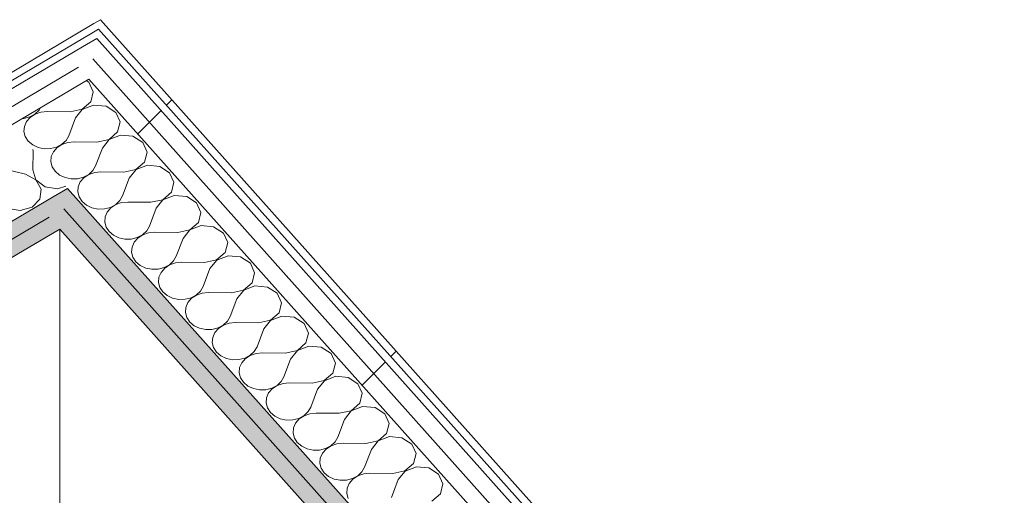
# Model space of a CAD drawing. Header units: millimetres. Extents: x -36631 to 27388, y -24993 to 6945.
# Tile 212 of 256: x 7141 to 7901, y -9962 to -9594. Entities that reach past the tile are written whole.
import ezdxf

# ---------------------------------------------------------------- set-up
doc = ezdxf.new("R2010")
doc.units = ezdxf.units.MM
doc.header["$MEASUREMENT"] = 0
doc.linetypes.add('Wipeout_Contour', pattern=[1000, 0, -1000])
doc.layers.add('Nuevo_08_E_Envans secs', color=7, linetype='Continuous')
doc.layers.add('Nuevo_08_E_Envans secs_Pluma_Nº__1', color=7, linetype='Continuous', lineweight=5)
doc.layers.add('Nuevo_08_E_Envans secs_Pluma_Nº__47', color=7, linetype='Continuous', lineweight=20)
for name, color, linetype, lineweight, true_color in [('Nuevo_08_E_Envans secs_Pluma_Nº__102', 7, 'Continuous', 5, 0xcccccc), ('Nuevo_08_E_Envans secs_Pluma_Nº__171', 171, 'Continuous', 13, 0xaaaaff), ('Nuevo_08_E_Envans secs_Pluma_Nº__177', 7, 'Continuous', 15, 0xf7e046), ('Nuevo_08_E_Envans secs_Pluma_Nº__79', 7, 'Continuous', 5, 0xaaffd5)]:
    doc.layers.add(name, color=color, linetype=linetype, lineweight=lineweight, true_color=true_color)
pattern_1 = [(45, (0, 0), (-183.8478, 183.8478), [195, -65]), (45, (7e-14, 183.85), (-183.8478, 183.8478), [195, -65])]

# ---------------------------------------------------------------- blocks, each defined once
blk = doc.blocks.new('*X150')
at = {"layer": 'Nuevo_08_E_Envans secs_Pluma_Nº__102', "color": 254, "linetype": 'Continuous', "lineweight": 5, "true_color": 0xcccccc}
for p, q in [((7194.09, -9642.38), (7192.04, -9641.07)), ((7197.42, -9649.77), (7194.09, -9642.38)), ((7195.48, -9657.48), (7197.42, -9649.77)), ((7188.85, -9663.2), (7195.48, -9657.48)), ((7197.67, -9659.94), (7188.93, -9663.3)), ((7207.28, -9660.82), (7197.67, -9659.94)), ((7214.88, -9665.68), (7207.28, -9660.82)), ((7143.66, -9670.32), (7148.32, -9669.14)), ((7148.32, -9669.14), (7152.4, -9666.96)), ((7152.48, -9667.05), (7148.68, -9669.54)), ((7152.4, -9666.96), (7155.6, -9663.96)), ((7156.98, -9665.51), (7152.48, -9667.05)), ((7155.6, -9663.96), (7156.74, -9661.97)), ((7161.82, -9665.02), (7156.98, -9665.51)), ((7179.51, -9665.24), (7161.82, -9665.02)), ((7179.51, -9665.24), (7188.85, -9663.2)), ((7188.93, -9663.3), (7183.66, -9669.9)), ((7218.2, -9673.06), (7214.88, -9665.68)), ((7142.6, -9670.34), (7143.66, -9670.32)), ((7144.22, -9676.53), (7143.91, -9680.49)), ((7145.85, -9672.78), (7144.22, -9676.53)), ((7148.68, -9669.54), (7145.85, -9672.78)), ((7183.66, -9669.9), (7178.45, -9683.66)), ((7216.26, -9680.77), (7218.2, -9673.06)), ((7143.91, -9680.49), (7144.94, -9684.37)), ((7144.94, -9684.37), (7147.24, -9687.88)), ((7176.38, -9687.25), (7178.45, -9683.66)), ((7209.63, -9686.5), (7216.26, -9680.77)), ((7218.46, -9683.23), (7209.71, -9686.59)), ((7228.06, -9684.11), (7218.46, -9683.23)), ((7235.66, -9688.97), (7228.06, -9684.11)), ((7147.24, -9687.88), (7150.62, -9690.74)), ((7150.62, -9690.74), (7154.84, -9692.74)), ((7169.1, -9692.43), (7173.19, -9690.26)), ((7173.27, -9690.35), (7169.46, -9692.84)), ((7173.19, -9690.26), (7176.38, -9687.25)), ((7177.76, -9688.8), (7173.27, -9690.35)), ((7182.61, -9688.31), (7177.76, -9688.8)), ((7200.29, -9688.53), (7182.61, -9688.31)), ((7200.29, -9688.53), (7209.63, -9686.5)), ((7209.71, -9686.59), (7204.45, -9693.19)), ((7238.99, -9696.36), (7235.66, -9688.97)), ((7154.84, -9692.74), (7159.57, -9693.72)), ((7159.57, -9693.72), (7164.45, -9693.62)), ((7164.45, -9693.62), (7169.1, -9692.43)), ((7165.01, -9699.82), (7164.7, -9703.78)), ((7166.64, -9696.08), (7165.01, -9699.82)), ((7169.46, -9692.84), (7166.64, -9696.08)), ((7204.45, -9693.19), (7199.24, -9706.95)), ((7237.05, -9704.07), (7238.99, -9696.36)), ((7164.7, -9703.78), (7165.73, -9707.67)), ((7197.17, -9710.55), (7199.24, -9706.95)), ((7230.42, -9709.79), (7237.05, -9704.07)), ((7239.24, -9706.53), (7230.5, -9709.89)), ((7248.85, -9707.41), (7239.24, -9706.53)), ((7256.45, -9712.27), (7248.85, -9707.41)), ((7165.73, -9707.67), (7168.02, -9711.17)), ((7168.02, -9711.17), (7171.41, -9714.03)), ((7171.41, -9714.03), (7175.63, -9716.03)), ((7189.89, -9715.73), (7193.97, -9713.55)), ((7194.06, -9713.64), (7190.25, -9716.13)), ((7193.97, -9713.55), (7197.17, -9710.55)), ((7198.55, -9712.1), (7194.06, -9713.64)), ((7203.39, -9711.61), (7198.55, -9712.1)), ((7221.08, -9711.83), (7203.39, -9711.61)), ((7221.08, -9711.83), (7230.42, -9709.79)), ((7230.5, -9709.89), (7225.24, -9716.49)), ((7259.77, -9719.65), (7256.45, -9712.27)), ((7175.63, -9716.03), (7180.35, -9717.02)), ((7180.35, -9717.02), (7185.23, -9716.91)), ((7185.23, -9716.91), (7189.89, -9715.73)), ((7187.43, -9719.37), (7185.79, -9723.12)), ((7190.25, -9716.13), (7187.43, -9719.37)), ((7225.24, -9716.49), (7220.02, -9730.25)), ((7257.83, -9727.36), (7259.77, -9719.65)), ((7185.79, -9723.12), (7185.48, -9727.08)), ((7185.48, -9727.08), (7186.51, -9730.96)), ((7217.95, -9733.84), (7220.02, -9730.25)), ((7251.2, -9733.09), (7257.83, -9727.36)), ((7260.03, -9729.82), (7251.29, -9733.18)), ((7269.63, -9730.7), (7260.03, -9729.82)), ((7186.51, -9730.96), (7188.81, -9734.47)), ((7188.81, -9734.47), (7192.19, -9737.33)), ((7192.19, -9737.33), (7196.41, -9739.33)), ((7210.67, -9739.02), (7214.76, -9736.85)), ((7214.84, -9736.94), (7211.04, -9739.43)), ((7214.76, -9736.85), (7217.95, -9733.84)), ((7219.34, -9735.39), (7214.84, -9736.94)), ((7224.18, -9734.91), (7219.34, -9735.39)), ((7241.86, -9735.12), (7224.18, -9734.91)), ((7241.86, -9735.12), (7251.2, -9733.09)), ((7251.29, -9733.18), (7246.02, -9739.78)), ((7277.23, -9735.56), (7269.63, -9730.7)), ((7280.56, -9742.95), (7277.23, -9735.56)), ((7196.41, -9739.33), (7201.14, -9740.31)), ((7201.14, -9740.31), (7206.02, -9740.21)), ((7206.02, -9740.21), (7210.67, -9739.02)), ((7208.21, -9742.67), (7206.58, -9746.41)), ((7211.04, -9739.43), (7208.21, -9742.67)), ((7246.02, -9739.78), (7240.81, -9753.54)), ((7278.62, -9750.66), (7280.56, -9742.95)), ((7206.58, -9746.41), (7206.27, -9750.38)), ((7206.27, -9750.38), (7207.3, -9754.26)), ((7271.99, -9756.38), (7278.62, -9750.66)), ((7280.81, -9753.12), (7272.07, -9756.48)), ((7290.42, -9754), (7280.81, -9753.12)), ((7207.3, -9754.26), (7209.6, -9757.76)), ((7209.6, -9757.76), (7212.98, -9760.62)), ((7212.98, -9760.62), (7217.2, -9762.62)), ((7231.46, -9762.32), (7235.54, -9760.14)), ((7235.63, -9760.24), (7231.82, -9762.72)), ((7235.54, -9760.14), (7238.74, -9757.14)), ((7240.12, -9758.69), (7235.63, -9760.24)), ((7238.74, -9757.14), (7240.81, -9753.54)), ((7244.96, -9758.2), (7240.12, -9758.69)), ((7262.65, -9758.42), (7244.96, -9758.2)), ((7262.65, -9758.42), (7271.99, -9756.38)), ((7272.07, -9756.48), (7266.81, -9763.08)), ((7298.02, -9758.86), (7290.42, -9754)), ((7301.35, -9766.24), (7298.02, -9758.86)), ((7217.2, -9762.62), (7221.92, -9763.61)), ((7221.92, -9763.61), (7226.8, -9763.5)), ((7226.8, -9763.5), (7231.46, -9762.32)), ((7229, -9765.96), (7227.37, -9769.71)), ((7231.82, -9762.72), (7229, -9765.96)), ((7266.81, -9763.08), (7261.59, -9776.84)), ((7299.4, -9773.95), (7301.35, -9766.24)), ((7227.37, -9769.71), (7227.05, -9773.67)), ((7227.05, -9773.67), (7228.09, -9777.55)), ((7292.77, -9779.68), (7299.4, -9773.95)), ((7228.09, -9777.55), (7230.38, -9781.06)), ((7230.38, -9781.06), (7233.77, -9783.92)), ((7252.25, -9785.61), (7256.33, -9783.44)), ((7256.41, -9783.53), (7252.61, -9786.02)), ((7256.33, -9783.44), (7259.53, -9780.44)), ((7260.91, -9781.98), (7256.41, -9783.53)), ((7259.53, -9780.44), (7261.59, -9776.84)), ((7265.75, -9781.5), (7260.91, -9781.98)), ((7283.44, -9781.71), (7265.75, -9781.5)), ((7283.44, -9781.71), (7292.77, -9779.68)), ((7292.86, -9779.77), (7287.59, -9786.37)), ((7301.6, -9776.41), (7292.86, -9779.77)), ((7311.2, -9777.29), (7301.6, -9776.41)), ((7318.8, -9782.15), (7311.2, -9777.29)), ((7322.13, -9789.54), (7318.8, -9782.15)), ((7233.77, -9783.92), (7237.98, -9785.92)), ((7237.98, -9785.92), (7242.71, -9786.9)), ((7242.71, -9786.9), (7247.59, -9786.8)), ((7247.59, -9786.8), (7252.25, -9785.61)), ((7249.78, -9789.26), (7248.15, -9793)), ((7252.61, -9786.02), (7249.78, -9789.26)), ((7287.59, -9786.37), (7282.38, -9800.13)), ((7320.19, -9797.25), (7322.13, -9789.54)), ((7248.15, -9793), (7247.84, -9796.97)), ((7247.84, -9796.97), (7248.87, -9800.85)), ((7313.56, -9802.98), (7320.19, -9797.25)), ((7248.87, -9800.85), (7251.17, -9804.35)), ((7251.17, -9804.35), (7254.55, -9807.21)), ((7277.11, -9806.73), (7280.31, -9803.73)), ((7281.69, -9805.28), (7277.2, -9806.83)), ((7280.31, -9803.73), (7282.38, -9800.13)), ((7286.54, -9804.79), (7281.69, -9805.28)), ((7304.22, -9805.01), (7286.54, -9804.79)), ((7304.22, -9805.01), (7313.56, -9802.98)), ((7313.64, -9803.07), (7308.38, -9809.67)), ((7322.38, -9799.71), (7313.64, -9803.07)), ((7331.99, -9800.59), (7322.38, -9799.71)), ((7339.59, -9805.45), (7331.99, -9800.59)), ((7342.92, -9812.84), (7339.59, -9805.45)), ((7254.55, -9807.21), (7258.77, -9809.21)), ((7258.77, -9809.21), (7263.49, -9810.2)), ((7263.49, -9810.2), (7268.37, -9810.09)), ((7268.37, -9810.09), (7273.03, -9808.91)), ((7270.57, -9812.55), (7268.94, -9816.3)), ((7273.39, -9809.31), (7270.57, -9812.55)), ((7273.03, -9808.91), (7277.11, -9806.73)), ((7277.2, -9806.83), (7273.39, -9809.31)), ((7308.38, -9809.67), (7303.16, -9823.43)), ((7340.97, -9820.54), (7342.92, -9812.84)), ((7268.94, -9816.3), (7268.63, -9820.26)), ((7268.63, -9820.26), (7269.66, -9824.14)), ((7334.34, -9826.27), (7340.97, -9820.54)), ((7269.66, -9824.14), (7271.95, -9827.65)), ((7271.95, -9827.65), (7275.34, -9830.51)), ((7297.9, -9830.03), (7301.1, -9827.03)), ((7302.48, -9828.57), (7297.98, -9830.12)), ((7301.1, -9827.03), (7303.16, -9823.43)), ((7307.32, -9828.09), (7302.48, -9828.57)), ((7325.01, -9828.31), (7307.32, -9828.09)), ((7325.01, -9828.31), (7334.34, -9826.27)), ((7334.43, -9826.36), (7329.16, -9832.96)), ((7343.17, -9823), (7334.43, -9826.36)), ((7352.77, -9823.88), (7343.17, -9823)), ((7360.38, -9828.74), (7352.77, -9823.88)), ((7363.7, -9836.13), (7360.38, -9828.74)), ((7275.34, -9830.51), (7279.55, -9832.51)), ((7279.55, -9832.51), (7284.28, -9833.49)), ((7284.28, -9833.49), (7289.16, -9833.39)), ((7289.16, -9833.39), (7293.82, -9832.2)), ((7291.35, -9835.85), (7289.72, -9839.59)), ((7294.18, -9832.61), (7291.35, -9835.85)), ((7293.82, -9832.2), (7297.9, -9830.03)), ((7297.98, -9830.12), (7294.18, -9832.61)), ((7329.16, -9832.96), (7323.95, -9846.72)), ((7361.76, -9843.84), (7363.7, -9836.13)), ((7289.72, -9839.59), (7289.41, -9843.56)), ((7289.41, -9843.56), (7290.44, -9847.44)), ((7355.13, -9849.57), (7361.76, -9843.84)), ((7290.44, -9847.44), (7292.74, -9850.94)), ((7292.74, -9850.94), (7296.12, -9853.8)), ((7318.68, -9853.32), (7321.88, -9850.32)), ((7323.26, -9851.87), (7318.77, -9853.42)), ((7321.88, -9850.32), (7323.95, -9846.72)), ((7328.11, -9851.38), (7323.26, -9851.87)), ((7345.79, -9851.6), (7328.11, -9851.38)), ((7345.79, -9851.6), (7355.13, -9849.57)), ((7355.21, -9849.66), (7349.95, -9856.26)), ((7363.95, -9846.3), (7355.21, -9849.66)), ((7373.56, -9847.18), (7363.95, -9846.3)), ((7381.16, -9852.04), (7373.56, -9847.18)), ((7296.12, -9853.8), (7300.34, -9855.8)), ((7300.34, -9855.8), (7305.07, -9856.79)), ((7305.07, -9856.79), (7309.94, -9856.68)), ((7309.94, -9856.68), (7314.6, -9855.5)), ((7312.14, -9859.14), (7310.51, -9862.89)), ((7314.96, -9855.9), (7312.14, -9859.14)), ((7314.6, -9855.5), (7318.68, -9853.32)), ((7318.77, -9853.42), (7314.96, -9855.9)), ((7349.95, -9856.26), (7344.74, -9870.02)), ((7384.49, -9859.43), (7381.16, -9852.04)), ((7382.55, -9867.13), (7384.49, -9859.43)), ((7310.51, -9862.89), (7310.2, -9866.85)), ((7310.2, -9866.85), (7311.23, -9870.73)), ((7375.92, -9872.86), (7382.55, -9867.13)), ((7311.23, -9870.73), (7313.52, -9874.24)), ((7313.52, -9874.24), (7316.91, -9877.1)), ((7339.47, -9876.62), (7342.67, -9873.62)), ((7342.67, -9873.62), (7344.74, -9870.02)), ((7348.89, -9874.68), (7344.05, -9875.17)), ((7366.58, -9874.9), (7348.89, -9874.68)), ((7366.58, -9874.9), (7375.92, -9872.86)), ((7376, -9872.96), (7370.73, -9879.56)), ((7384.74, -9869.59), (7376, -9872.96)), ((7394.35, -9870.47), (7384.74, -9869.59)), ((7401.95, -9875.33), (7394.35, -9870.47)), ((7316.91, -9877.1), (7321.12, -9879.1)), ((7321.12, -9879.1), (7325.85, -9880.08)), ((7325.85, -9880.08), (7330.73, -9879.98)), ((7330.73, -9879.98), (7335.39, -9878.79)), ((7332.92, -9882.44), (7331.29, -9886.18)), ((7335.75, -9879.2), (7332.92, -9882.44)), ((7335.39, -9878.79), (7339.47, -9876.62)), ((7339.55, -9876.71), (7335.75, -9879.2)), ((7344.05, -9875.17), (7339.55, -9876.71)), ((7370.73, -9879.56), (7365.52, -9893.31)), ((7405.27, -9882.72), (7401.95, -9875.33)), ((7331.29, -9886.18), (7330.98, -9890.15)), ((7403.33, -9890.43), (7405.27, -9882.72)), ((7330.98, -9890.15), (7332.01, -9894.03)), ((7332.01, -9894.03), (7334.31, -9897.53)), ((7334.31, -9897.53), (7337.69, -9900.4)), ((7360.26, -9899.91), (7363.45, -9896.91)), ((7363.45, -9896.91), (7365.52, -9893.31)), ((7387.36, -9898.19), (7396.7, -9896.16)), ((7396.79, -9896.25), (7391.52, -9902.85)), ((7396.7, -9896.16), (7403.33, -9890.43)), ((7405.53, -9892.89), (7396.79, -9896.25)), ((7415.13, -9893.77), (7405.53, -9892.89)), ((7422.73, -9898.63), (7415.13, -9893.77)), ((7337.69, -9900.4), (7341.91, -9902.39)), ((7341.91, -9902.39), (7346.64, -9903.38)), ((7346.64, -9903.38), (7351.52, -9903.27)), ((7351.52, -9903.27), (7356.17, -9902.09)), ((7356.54, -9902.5), (7353.71, -9905.73)), ((7356.17, -9902.09), (7360.26, -9899.91)), ((7360.34, -9900.01), (7356.54, -9902.5)), ((7364.84, -9898.46), (7360.34, -9900.01)), ((7369.68, -9897.97), (7364.84, -9898.46)), ((7387.36, -9898.19), (7369.68, -9897.97)), ((7391.52, -9902.85), (7386.31, -9916.61)), ((7426.06, -9906.02), (7422.73, -9898.63)), ((7352.08, -9909.48), (7351.77, -9913.44)), ((7353.71, -9905.73), (7352.08, -9909.48)), ((7424.12, -9913.73), (7426.06, -9906.02)), ((7351.77, -9913.44), (7352.8, -9917.32)), ((7352.8, -9917.32), (7355.09, -9920.83)), ((7381.04, -9923.21), (7384.24, -9920.21)), ((7384.24, -9920.21), (7386.31, -9916.61)), ((7408.15, -9921.49), (7417.49, -9919.45)), ((7417.57, -9919.55), (7412.31, -9926.15)), ((7417.49, -9919.45), (7424.12, -9913.73)), ((7426.31, -9916.18), (7417.57, -9919.55)), ((7435.92, -9917.06), (7426.31, -9916.18)), ((7443.52, -9921.92), (7435.92, -9917.06)), ((7355.09, -9920.83), (7358.48, -9923.69)), ((7358.48, -9923.69), (7362.7, -9925.69)), ((7362.7, -9925.69), (7367.42, -9926.67)), ((7367.42, -9926.67), (7372.3, -9926.57)), ((7372.3, -9926.57), (7376.96, -9925.38)), ((7377.32, -9925.79), (7374.5, -9929.03)), ((7376.96, -9925.38), (7381.04, -9923.21)), ((7381.13, -9923.3), (7377.32, -9925.79)), ((7385.62, -9921.76), (7381.13, -9923.3)), ((7390.46, -9921.27), (7385.62, -9921.76)), ((7408.15, -9921.49), (7390.46, -9921.27)), ((7412.31, -9926.15), (7407.09, -9939.9)), ((7446.84, -9929.31), (7443.52, -9921.92)), ((7372.86, -9932.77), (7372.55, -9936.74)), ((7374.5, -9929.03), (7372.86, -9932.77)), ((7444.9, -9937.02), (7446.84, -9929.31)), ((7372.55, -9936.74), (7373.58, -9940.62)), ((7373.58, -9940.62), (7375.88, -9944.13)), ((7405.02, -9943.5), (7407.09, -9939.9)), ((7428.93, -9944.78), (7438.27, -9942.75)), ((7438.36, -9942.84), (7433.09, -9949.44)), ((7438.27, -9942.75), (7444.9, -9937.02)), ((7447.1, -9939.48), (7438.36, -9942.84)), ((7456.7, -9940.36), (7447.1, -9939.48)), ((7464.3, -9945.22), (7456.7, -9940.36)), ((7375.88, -9944.13), (7379.26, -9946.99)), ((7379.26, -9946.99), (7383.48, -9948.99)), ((7383.48, -9948.99), (7388.21, -9949.97)), ((7388.21, -9949.97), (7393.09, -9949.87)), ((7393.09, -9949.87), (7397.74, -9948.68)), ((7398.11, -9949.09), (7395.28, -9952.32)), ((7397.74, -9948.68), (7401.83, -9946.5)), ((7401.91, -9946.6), (7398.11, -9949.09)), ((7401.83, -9946.5), (7405.02, -9943.5)), ((7406.41, -9945.05), (7401.91, -9946.6)), ((7411.25, -9944.56), (7406.41, -9945.05)), ((7428.93, -9944.78), (7411.25, -9944.56)), ((7433.09, -9949.44), (7427.88, -9963.2)), ((7467.63, -9952.61), (7464.3, -9945.22)), ((7393.65, -9956.07), (7393.34, -9960.03)), ((7395.28, -9952.32), (7393.65, -9956.07)), ((7465.69, -9960.32), (7467.63, -9952.61)), ((7393.34, -9960.03), (7394.37, -9963.92)), ((7459.06, -9966.04), (7465.69, -9960.32))]:
    blk.add_line(p, q, dxfattribs=at)
blk = doc.blocks.new('Elem Sección_147_1')
at = {"layer": 'Nuevo_08_E_Envans secs_Pluma_Nº__79', "linetype": 'Continuous', "lineweight": 5, "true_color": 0xaaffd5}
for points in [[(7166.46, -9730.98), (7174.57, -9740.07), (8558.23, -11290.8), (8569.39, -11284.2), (7177.62, -9724.38)], [(7174.57, -9740.07), (7163.41, -9746.68), (8547.07, -11297.4), (8558.23, -11290.8)]]:
    blk.add_hatch(color=121, dxfattribs=at).paths.add_polyline_path(points)
at = {"layer": 'Nuevo_08_E_Envans secs', "lineweight": 0}
blk.add_blockref('*X150', (0, 0), dxfattribs=at)
at = {"color": 254, "linetype": 'Wipeout_Contour', "lineweight": 0, "ltscale": 64389.533681}
blk.add_wipeout([(8651.83, -11235.46), (7200.15, -9608.5), (7188.99, -9615.1), (7197.1, -9624.19), (8640.66, -11242.06)], dxfattribs=at).dxf.layer = 'Nuevo_08_E_Envans secs'
at = {"layer": 'Nuevo_08_E_Envans secs_Pluma_Nº__177', "linetype": 'Continuous', "lineweight": 15, "true_color": 0xf7e046}
h = blk.add_hatch(dxfattribs=at)
h.set_pattern_fill('Panellat_HPL_0001', color=53, style=0, pattern_type=2)
h.set_pattern_definition(pattern_1)
h.paths.add_polyline_path([(8651.83, -11235.46), (7200.15, -9608.5), (7188.99, -9615.1), (7197.1, -9624.19), (8640.66, -11242.06)])
at = {"color": 254, "linetype": 'Wipeout_Contour', "lineweight": 0, "ltscale": 64418.621549}
blk.add_wipeout([(7197.1, -9624.19), (7185.94, -9630.8), (7194.05, -9639.88), (8629.5, -11248.66), (8640.66, -11242.06)], dxfattribs=at).dxf.layer = 'Nuevo_08_E_Envans secs'
at = {"layer": 'Nuevo_08_E_Envans secs_Pluma_Nº__177', "linetype": 'Continuous', "lineweight": 15, "true_color": 0xf7e046}
h = blk.add_hatch(dxfattribs=at)
h.set_pattern_fill('Panellat_HPL_0001', color=53, style=0, pattern_type=2)
h.set_pattern_definition(pattern_1)
h.paths.add_polyline_path([(7197.1, -9624.19), (7185.94, -9630.8), (7194.05, -9639.88), (8629.5, -11248.66), (8640.66, -11242.06)])
at = {"color": 254, "linetype": 'Wipeout_Contour', "lineweight": 0, "ltscale": 52356.728539}
blk.add_wipeout([(8662.13, -11229.36), (7202.96, -9594.01), (7197.81, -9597.06), (8656.98, -11232.41)], dxfattribs=at).dxf.layer = 'Nuevo_08_E_Envans secs'
at = {"layer": 'Nuevo_08_E_Envans secs_Pluma_Nº__171', "linetype": 'Continuous', "lineweight": 13, "true_color": 0xaaaaff}
h = blk.add_hatch(dxfattribs=at)
h.set_pattern_fill('Panellat_HPL_0001', color=161, style=0, pattern_type=2)
h.set_pattern_definition(pattern_1)
h.paths.add_polyline_path([(8662.13, -11229.36), (7202.96, -9594.01), (7197.81, -9597.06), (8656.98, -11232.41)])
at = {"layer": 'Nuevo_08_E_Envans secs_Pluma_Nº__1', "color": 7, "linetype": 'Continuous', "lineweight": 5}
for p, q in [((7202.96, -9594.01), (7197.81, -9597.06)), ((7200.15, -9608.5), (8651.83, -11235.46)), ((7201.55, -9601.25), (8656.98, -11232.41)), ((7197.1, -9624.19), (8640.66, -11242.06)), ((7194.05, -9639.88), (8629.5, -11248.66)), ((7177.62, -9724.38), (8569.39, -11284.2)), ((7174.57, -9740.07), (8558.23, -11290.8))]:
    blk.add_line(p, q, dxfattribs=at)
at = {"layer": 'Nuevo_08_E_Envans secs_Pluma_Nº__1', "color": 7, "linetype": 'Continuous', "lineweight": 5, "flags": 128}
for points in [[(7202.96, -9594.01), (8648.41, -11213.99), (8662.13, -11229.36)], [(7171.52, -9755.76), (8533.35, -11282.02), (8547.07, -11297.4)]]:
    blk.add_lwpolyline(points, dxfattribs=at)
blk = doc.blocks.new('*X278')
at = {"layer": 'Nuevo_08_E_Envans secs_Pluma_Nº__102', "color": 254, "linetype": 'Continuous', "lineweight": 5, "true_color": 0xcccccc}
for p, q in [((7150.67, -9710.08), (7150.93, -9695.68)), ((7150.93, -9695.68), (7150.7, -9694.21)), ((7144.95, -9713.46), (7128.04, -9709.23)), ((7153.06, -9717.74), (7144.95, -9713.46)), ((7150.67, -9710.08), (7153.17, -9717.67)), ((7157.19, -9724.85), (7153.06, -9717.74)), ((7153.17, -9717.67), (7160.21, -9723.07)), ((7156.11, -9732.67), (7157.19, -9724.85)), ((7160.21, -9723.07), (7169.68, -9724.64)), ((7169.68, -9724.64), (7176.13, -9722.71)), ((7150.15, -9738.87), (7156.11, -9732.67)), ((7131.6, -9740.01), (7141.07, -9741.58)), ((7141.07, -9741.58), (7150.15, -9738.87))]:
    blk.add_line(p, q, dxfattribs=at)
blk = doc.blocks.new('Elem Sección_241_1')
at = {"layer": 'Nuevo_08_E_Envans secs_Pluma_Nº__79', "linetype": 'Continuous', "lineweight": 5, "true_color": 0xaaffd5}
for points in [[(7166.46, -9730.98), (5307.48, -10831.88), (5315.59, -10840.97), (5326.74, -10834.36), (7163.41, -9746.68), (7174.57, -9740.07)], [(7163.41, -9746.68), (5326.74, -10834.36), (5334.85, -10843.44), (7171.52, -9755.76)]]:
    blk.add_hatch(color=121, dxfattribs=at).paths.add_polyline_path(points)
at = {"layer": 'Nuevo_08_E_Envans secs', "lineweight": 0}
blk.add_blockref('*X278', (0, 0), dxfattribs=at)
at = {"color": 254, "linetype": 'Wipeout_Contour', "lineweight": 0, "ltscale": 60034.379874}
blk.add_wipeout([(7188.99, -9615.1), (5089.41, -10858.48), (5097.52, -10867.56), (7185.94, -9630.8), (7197.1, -9624.19)], dxfattribs=at).dxf.layer = 'Nuevo_08_E_Envans secs'
at = {"layer": 'Nuevo_08_E_Envans secs_Pluma_Nº__177', "linetype": 'Continuous', "lineweight": 15, "true_color": 0xf7e046}
h = blk.add_hatch(dxfattribs=at)
h.set_pattern_fill('Panellat_HPL_0001', color=53, style=0, pattern_type=2)
h.set_pattern_definition(pattern_1)
h.paths.add_polyline_path([(7188.99, -9615.1), (5089.41, -10858.48), (5097.52, -10867.56), (7185.94, -9630.8), (7197.1, -9624.19)])
at = {"color": 254, "linetype": 'Wipeout_Contour', "lineweight": 0, "ltscale": 60084.149832}
blk.add_wipeout([(7185.94, -9630.8), (5097.52, -10867.56), (5105.64, -10876.64), (7133.97, -9675.46), (7194.05, -9639.88)], dxfattribs=at).dxf.layer = 'Nuevo_08_E_Envans secs'
at = {"layer": 'Nuevo_08_E_Envans secs_Pluma_Nº__177', "linetype": 'Continuous', "lineweight": 15, "true_color": 0xf7e046}
h = blk.add_hatch(dxfattribs=at)
h.set_pattern_fill('Panellat_HPL_0001', color=53, style=0, pattern_type=2)
h.set_pattern_definition(pattern_1)
h.paths.add_polyline_path([(7185.94, -9630.8), (5097.52, -10867.56), (5105.64, -10876.64), (7133.97, -9675.46), (7194.05, -9639.88)])
at = {"color": 254, "linetype": 'Wipeout_Contour', "lineweight": 0, "ltscale": 47966.172871}
blk.add_wipeout([(7197.81, -9597.06), (5081.92, -10850.1), (5085.66, -10854.29), (7201.55, -9601.25)], dxfattribs=at).dxf.layer = 'Nuevo_08_E_Envans secs'
at = {"layer": 'Nuevo_08_E_Envans secs_Pluma_Nº__171', "linetype": 'Continuous', "lineweight": 13, "true_color": 0xaaaaff}
h = blk.add_hatch(dxfattribs=at)
h.set_pattern_fill('Panellat_HPL_0001', color=161, style=0, pattern_type=2)
h.set_pattern_definition(pattern_1)
h.paths.add_polyline_path([(7197.81, -9597.06), (5081.92, -10850.1), (5085.66, -10854.29), (7201.55, -9601.25)])
at = {"layer": 'Nuevo_08_E_Envans secs_Pluma_Nº__1', "color": 7, "linetype": 'Continuous', "lineweight": 5}
for p, q in [((7197.81, -9597.06), (5081.92, -10850.1)), ((7185.94, -9630.8), (5097.52, -10867.56)), ((7163.41, -9746.68), (5326.74, -10834.36)), ((7171.52, -9755.76), (5346.01, -10836.84))]:
    blk.add_line(p, q, dxfattribs=at)
at = {"layer": 'Nuevo_08_E_Envans secs_Pluma_Nº__1', "color": 7, "linetype": 'Continuous', "lineweight": 5, "flags": 128}
for points in [[(7201.55, -9601.25), (7196.41, -9604.3), (5085.66, -10854.29)], [(7200.15, -9608.5), (7188.99, -9615.1), (5089.41, -10858.48)], [(7194.05, -9639.88), (7133.97, -9675.46), (5105.64, -10876.64)], [(7177.62, -9724.38), (7166.46, -9730.98), (5307.48, -10831.88)]]:
    blk.add_lwpolyline(points, dxfattribs=at)
at = {"layer": 'Nuevo_08_E_Envans secs_Pluma_Nº__47', "color": 7, "linetype": 'Continuous', "lineweight": 20}
blk.add_line((7171.52, -10502.44), (7171.52, -9755.76), dxfattribs=at)

msp = doc.modelspace()

# ---------------------------------------------------------------- block references
at = {"layer": 'Nuevo_08_E_Envans secs', "lineweight": 0}
msp.add_blockref('Elem Sección_147_1', (0, 0), dxfattribs=at)

# ---------------------------------------------------------------- next in the draw order: block references
msp.add_blockref('Elem Sección_241_1', (0, 0), dxfattribs=at)

doc.saveas('drawing.dxf')
